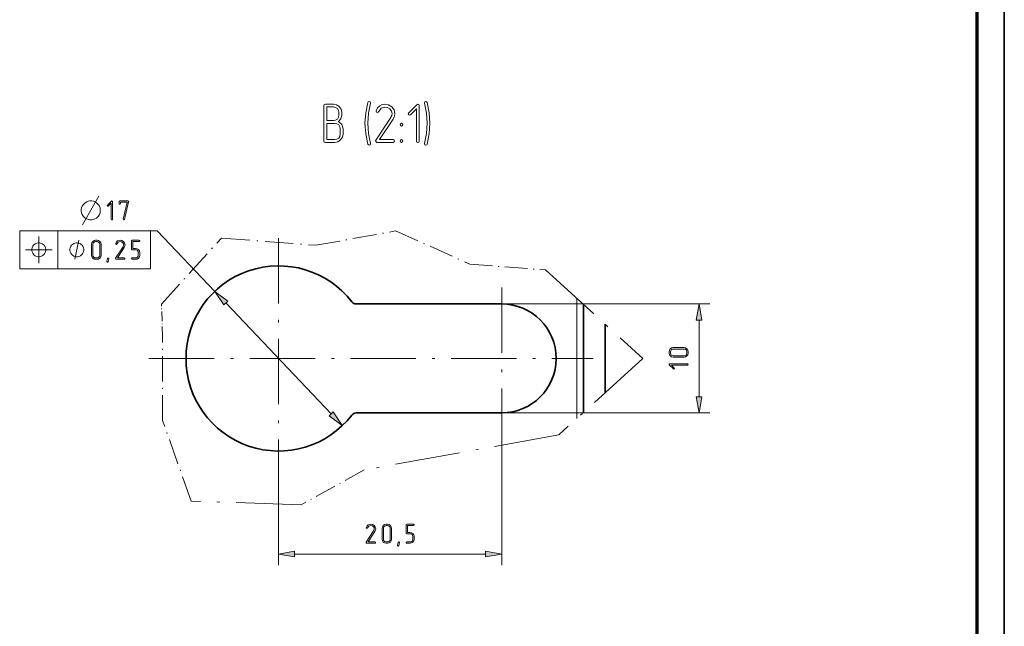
# Model space of a CAD drawing. Extents: x 0 to 594, y 0 to 420.
# Tile 32 of 33: x 413 to 594, y 181 to 292. Entities that reach past the tile are written whole.
import ezdxf

# ---------------------------------------------------------------- set-up
doc = ezdxf.new("R2010")
doc.units = 0
doc.linetypes.add('DASHDOT', pattern=[18.5, 12, -3, 0.5, -3])

msp = doc.modelspace()

# ---------------------------------------------------------------- linework, layer by layer
at = {"color": 7, "lineweight": 35}
for p, q in [((594, 0), (594, 420)), ((474.92, 240.22), (501.67, 240.22)), ((474.92, 220.22), (501.67, 220.22))]:
    msp.add_line(p, q, dxfattribs=at)
at = {"color": 7, "lineweight": 70}
msp.add_line((589, 5), (589, 415), dxfattribs=at)
at = {"color": 7, "lineweight": 13, "ltscale": 0.175}
for p, q in [((413.12, 253.67), (413.12, 246.67)), ((420.12, 253.67), (420.12, 246.67)), ((437.16, 253.67), (437.16, 246.67))]:
    msp.add_line(p, q, dxfattribs=at)
at = {"color": 7, "lineweight": 13}
for p, q in [((413.12, 253.67), (437.16, 253.67)), ((413.12, 246.67), (437.16, 246.67)), ((515.47, 219.2), (515.47, 241.23)), ((450.99, 240.4), (470.35, 220.04)), ((501.67, 240.22), (539.92, 240.22)), ((501.67, 220.22), (539.92, 220.22)), ((501.67, 217.22), (501.67, 192.29)), ((463.62, 194.29), (498.71, 194.29))]:
    msp.add_line(p, q, dxfattribs=at)
at = {"color": 7, "lineweight": 13, "ltscale": 0.34864}
msp.add_line((438.38, 253.65), (424.43, 253.65), dxfattribs=at)
at = {"color": 7, "lineweight": 13, "ltscale": 0.383537}
msp.add_line((438.38, 253.65), (448.95, 242.54), dxfattribs=at)
at = {"color": 7, "linetype": 'DASHDOT', "lineweight": 13, "ltscale": 0.372874}
msp.add_line((467.5, 250.99), (482.18, 253.63), dxfattribs=at)
at = {"color": 7, "linetype": 'DASHDOT', "lineweight": 13, "ltscale": 0.374051}
msp.add_line((482.18, 253.63), (495.84, 247.52), dxfattribs=at)
at = {"color": 7, "linetype": 'DASHDOT', "lineweight": 13, "ltscale": 0.409377}
msp.add_line((439.16, 240.2), (450.17, 252.32), dxfattribs=at)
at = {"color": 7, "linetype": 'DASHDOT', "lineweight": 13, "ltscale": 0.434495}
msp.add_line((450.17, 252.32), (467.5, 250.99), dxfattribs=at)
at = {"color": 7, "linetype": 'DASHDOT', "lineweight": 13}
for p, q in [((460.67, 252.32), (460.67, 208.12)), ((509.71, 246.46), (527.59, 230.22)), ((501.67, 243.22), (501.67, 217.22)), ((436.87, 230.22), (518.47, 230.22)), ((527.59, 230.22), (512.15, 216.18)), ((512.15, 216.18), (476.37, 209.75)), ((464.85, 203.35), (444.6, 204.04))]:
    msp.add_line(p, q, dxfattribs=at)
at = {"color": 7, "linetype": 'DASHDOT', "lineweight": 13, "ltscale": 0.347893}
msp.add_line((495.84, 247.52), (509.71, 246.46), dxfattribs=at)
at = {"color": 7, "linetype": 'DASHDOT', "lineweight": 13, "ltscale": 0.147673}
msp.add_line((439.37, 234.29), (439.16, 240.2), dxfattribs=at)
at = {"color": 7, "lineweight": 35, "ltscale": 0.496314}
msp.add_line((516.67, 240.14), (516.67, 220.29), dxfattribs=at)
at = {"color": 7, "lineweight": 13, "ltscale": 0.352279}
msp.add_line((537.92, 223.17), (537.92, 237.26), dxfattribs=at)
at = {"color": 7, "lineweight": 35, "ltscale": 0.314586}
msp.add_line((520.67, 236.51), (520.67, 223.92), dxfattribs=at)
at = {"color": 7, "linetype": 'DASHDOT', "lineweight": 13, "ltscale": 0.386773}
msp.add_line((439.37, 218.82), (439.37, 234.29), dxfattribs=at)
at = {"color": 7, "linetype": 'DASHDOT', "lineweight": 13, "ltscale": 0.39209}
msp.add_line((444.6, 204.04), (439.37, 218.82), dxfattribs=at)
at = {"color": 7, "lineweight": 13, "ltscale": 0.395711}
msp.add_line((460.67, 208.12), (460.67, 192.29), dxfattribs=at)
at = {"color": 7, "linetype": 'DASHDOT', "lineweight": 13, "ltscale": 0.329506}
msp.add_line((476.37, 209.75), (464.85, 203.35), dxfattribs=at)
at = {"color": 7, "lineweight": 13}
for points in [[(469.27, 269.89), (471.02, 269.89), (471.56, 270), (472.05, 270.34), (472.4, 270.82), (472.52, 271.38), (472.52, 272.39), (472.3, 273.18), (471.71, 273.72), (472.12, 274.24), (472.27, 274.88), (472.27, 275.39), (472.15, 275.97), (471.83, 276.45), (471.33, 276.78), (470.77, 276.89), (469.27, 276.89), (469.08, 276.82), (469.02, 276.63), (469.02, 270.14), (469.08, 269.95)], [(477.55, 269.71), (477.18, 271.53), (477.06, 273.39), (477.18, 275.23), (477.55, 277.07), (477.56, 277.14), (477.48, 277.32), (477.3, 277.38), (477.16, 277.34), (477.08, 277.2), (476.68, 275.3), (476.55, 273.39), (476.69, 271.46), (477.08, 269.57), (477.17, 269.43), (477.3, 269.39), (477.48, 269.46), (477.56, 269.63)], [(481.74, 269.89), (481.94, 269.97), (482, 270.14), (481.93, 270.32), (481.74, 270.39), (479.22, 270.39), (481.71, 274.16), (481.97, 274.68), (482.05, 275.17), (481.9, 275.84), (481.46, 276.4), (480.84, 276.77), (480.18, 276.89), (479.68, 276.82), (479.27, 276.61), (478.88, 276.24), (478.61, 275.7), (478.59, 275.61), (478.67, 275.44), (478.86, 275.37), (478.99, 275.42), (479.07, 275.53), (479.53, 276.18), (480.2, 276.38), (480.7, 276.29), (481.12, 276.03), (481.42, 275.63), (481.53, 275.17), (481.47, 274.8), (481.39, 274.63), (481.29, 274.43), (478.55, 270.28), (478.51, 270.16), (478.58, 269.97), (478.75, 269.89)], [(486.49, 270.14), (486.49, 276.63), (486.42, 276.82), (486.23, 276.88), (486.07, 276.81), (484.58, 275.31), (484.49, 275.14), (484.58, 274.97), (484.75, 274.88), (484.92, 274.97), (485.99, 276.04), (485.99, 270.14), (486.07, 269.95), (486.24, 269.89), (486.42, 269.95)], [(487.97, 269.57), (488.35, 271.47), (488.49, 273.39), (488.35, 275.3), (487.97, 277.2), (487.87, 277.34), (487.74, 277.38), (487.55, 277.31), (487.48, 277.15), (487.49, 277.07), (487.86, 275.24), (487.98, 273.39), (487.86, 271.54), (487.49, 269.71), (487.48, 269.63), (487.55, 269.46), (487.74, 269.39), (487.89, 269.44)], [(469.52, 273.88), (469.52, 276.39), (470.77, 276.39), (471.15, 276.31), (471.48, 276.09), (471.69, 275.77), (471.76, 275.39), (471.76, 274.88), (471.69, 274.5), (471.48, 274.18), (471.14, 273.95), (470.77, 273.88)], [(469.52, 270.39), (469.52, 273.38), (471.02, 273.38), (471.4, 273.31), (471.72, 273.09), (471.95, 272.77), (472.02, 272.39), (472.02, 271.38), (471.95, 270.99), (471.72, 270.68), (471.4, 270.45), (471.02, 270.39)], [(483.25, 273.39), (483.06, 273.31), (483, 273.13), (483.06, 272.96), (483.25, 272.89), (483.44, 272.97), (483.5, 273.13), (483.43, 273.31)], [(483.25, 270.39), (483.06, 270.31), (483, 270.14), (483.06, 269.96), (483.25, 269.89), (483.44, 269.97), (483.5, 270.14), (483.43, 270.32)], [(426.36, 259.15), (426.01, 259.15), (425.72, 259.09), (425.43, 258.98), (425.13, 258.8), (424.78, 258.45), (424.61, 258.16), (424.49, 257.87), (424.43, 257.58), (424.43, 257.23), (424.49, 256.94), (424.61, 256.64), (424.78, 256.35), (425.13, 256), (425.43, 255.83), (425.72, 255.71), (426.01, 255.65), (426.36, 255.65), (426.65, 255.71), (426.94, 255.83), (427.23, 256), (427.58, 256.35), (427.76, 256.64), (427.88, 256.94), (427.93, 257.23), (427.93, 257.58), (427.88, 257.87), (427.76, 258.16), (427.58, 258.45), (427.23, 258.8), (426.94, 258.98), (426.65, 259.09)], [(430.18, 255.78), (430.18, 259.03), (430.15, 259.12), (430.05, 259.15), (429.97, 259.11), (429.23, 258.36), (429.18, 258.28), (429.23, 258.19), (429.31, 258.15), (429.4, 258.19), (429.93, 258.73), (429.93, 255.78), (429.97, 255.68), (430.06, 255.65), (430.15, 255.68)], [(433.13, 259), (433.14, 259.04), (433.1, 259.12), (433.01, 259.15), (431.51, 259.15), (431.41, 259.12), (431.38, 259.03), (431.38, 258.65), (431.42, 258.56), (431.51, 258.53), (431.6, 258.56), (431.63, 258.65), (431.63, 258.9), (432.85, 258.9), (432.14, 255.81), (432.13, 255.77), (432.17, 255.68), (432.26, 255.65), (432.34, 255.68), (432.38, 255.75)], [(417.9, 250.17), (417.9, 250.29), (417.84, 250.52), (417.78, 250.7), (417.73, 250.81), (417.61, 250.99), (417.43, 251.16), (417.26, 251.28), (417.14, 251.34), (416.97, 251.4), (416.73, 251.46), (416.62, 251.46), (416.5, 251.46), (416.27, 251.4), (416.09, 251.34), (415.98, 251.28), (415.8, 251.16), (415.63, 250.99), (415.51, 250.81), (415.45, 250.7), (415.39, 250.52), (415.33, 250.29), (415.33, 250.17), (415.33, 250.06), (415.39, 249.82), (415.45, 249.65), (415.51, 249.53), (415.63, 249.36), (415.8, 249.18), (415.98, 249.06), (416.09, 249.01), (416.27, 248.95), (416.5, 248.89), (416.62, 248.89), (416.73, 248.89), (416.97, 248.95), (417.14, 249.01), (417.26, 249.06), (417.43, 249.18), (417.61, 249.36), (417.73, 249.53), (417.78, 249.65), (417.84, 249.82), (417.9, 250.06)], [(424.9, 250.17), (424.9, 250.29), (424.84, 250.52), (424.78, 250.7), (424.73, 250.81), (424.61, 250.99), (424.43, 251.16), (424.26, 251.28), (424.14, 251.34), (423.97, 251.4), (423.73, 251.46), (423.62, 251.46), (423.5, 251.46), (423.27, 251.4), (423.09, 251.34), (422.98, 251.28), (422.8, 251.16), (422.63, 250.99), (422.51, 250.81), (422.45, 250.7), (422.39, 250.52), (422.33, 250.29), (422.33, 250.17), (422.33, 250.06), (422.39, 249.82), (422.45, 249.65), (422.51, 249.53), (422.63, 249.36), (422.8, 249.18), (422.98, 249.06), (423.09, 249.01), (423.27, 248.95), (423.5, 248.89), (423.62, 248.89), (423.73, 248.89), (423.97, 248.95), (424.14, 249.01), (424.26, 249.06), (424.43, 249.18), (424.61, 249.36), (424.73, 249.53), (424.78, 249.65), (424.84, 249.82), (424.9, 250.06)], [(428.07, 249.17), (428.07, 251.17), (428.01, 251.46), (427.85, 251.7), (427.6, 251.87), (427.32, 251.92), (427.06, 251.92), (426.77, 251.86), (426.53, 251.7), (426.37, 251.45), (426.32, 251.17), (426.32, 249.17), (426.37, 248.88), (426.54, 248.64), (426.78, 248.47), (427.06, 248.42), (427.32, 248.42), (427.6, 248.47), (427.85, 248.64), (428.01, 248.88)], [(427.82, 249.17), (427.78, 248.97), (427.67, 248.82), (427.5, 248.7), (427.32, 248.67), (427.06, 248.67), (426.88, 248.7), (426.72, 248.82), (426.6, 248.98), (426.57, 249.17), (426.57, 251.17), (426.6, 251.36), (426.71, 251.52), (426.87, 251.63), (427.06, 251.67), (427.32, 251.67), (427.5, 251.63), (427.67, 251.52), (427.78, 251.36), (427.82, 251.17)], [(432.33, 248.42), (432.43, 248.46), (432.46, 248.55), (432.42, 248.64), (432.33, 248.67), (431.07, 248.67), (432.31, 250.56), (432.44, 250.82), (432.48, 251.06), (432.4, 251.4), (432.18, 251.68), (431.88, 251.86), (431.55, 251.92), (431.3, 251.89), (431.09, 251.79), (430.9, 251.6), (430.76, 251.33), (430.75, 251.28), (430.79, 251.2), (430.89, 251.16), (430.95, 251.19), (430.99, 251.24), (431.22, 251.57), (431.56, 251.67), (431.81, 251.62), (432.02, 251.49), (432.17, 251.29), (432.22, 251.06), (432.19, 250.88), (432.15, 250.79), (432.1, 250.7), (430.73, 248.62), (430.71, 248.56), (430.75, 248.46), (430.83, 248.42)], [(435.16, 249.17), (435.16, 249.67), (435.1, 249.96), (434.94, 250.2), (434.69, 250.36), (434.41, 250.42), (433.91, 250.42), (433.91, 251.67), (435.03, 251.67), (435.13, 251.71), (435.16, 251.8), (435.12, 251.88), (435.03, 251.92), (433.78, 251.92), (433.69, 251.89), (433.66, 251.8), (433.66, 250.3), (433.69, 250.2), (433.78, 250.17), (434.41, 250.17), (434.6, 250.13), (434.76, 250.02), (434.87, 249.86), (434.91, 249.67), (434.91, 249.17), (434.87, 248.98), (434.76, 248.82), (434.6, 248.7), (434.41, 248.67), (433.78, 248.67), (433.69, 248.63), (433.66, 248.55), (433.69, 248.46), (433.78, 248.42), (434.41, 248.42), (434.69, 248.47), (434.94, 248.64), (435.1, 248.88)], [(429.51, 248.49), (429.38, 248), (429.34, 247.92), (429.26, 247.9), (429.17, 247.94), (429.13, 248.02), (429.14, 248.05), (429.26, 248.55), (429.31, 248.62), (429.38, 248.65), (429.47, 248.61), (429.51, 248.53)], [(451.37, 240.75), (448.95, 242.54), (450.61, 240.04)], [(538.44, 237.26), (537.92, 240.22), (537.4, 237.26)], [(535.17, 232.2), (533.17, 232.2), (532.89, 232.14), (532.64, 231.98), (532.48, 231.73), (532.42, 231.44), (532.42, 231.19), (532.48, 230.9), (532.65, 230.66), (532.89, 230.5), (533.17, 230.45), (535.17, 230.45), (535.46, 230.5), (535.7, 230.67), (535.87, 230.91), (535.92, 231.19), (535.92, 231.44), (535.87, 231.73), (535.7, 231.98), (535.46, 232.14)], [(535.17, 231.95), (535.37, 231.91), (535.53, 231.8), (535.64, 231.63), (535.67, 231.44), (535.67, 231.19), (535.64, 231), (535.53, 230.84), (535.37, 230.73), (535.17, 230.7), (533.17, 230.7), (532.98, 230.73), (532.82, 230.84), (532.71, 231), (532.67, 231.19), (532.67, 231.44), (532.71, 231.63), (532.82, 231.8), (532.98, 231.91), (533.17, 231.95)], [(535.8, 229.24), (532.55, 229.24), (532.46, 229.21), (532.42, 229.12), (532.46, 229.03), (533.21, 228.29), (533.29, 228.25), (533.38, 228.29), (533.42, 228.37), (533.38, 228.46), (532.84, 228.99), (535.8, 228.99), (535.89, 229.03), (535.92, 229.12), (535.89, 229.21)], [(537.4, 223.17), (537.92, 220.22), (538.44, 223.17)], [(469.97, 219.68), (472.38, 217.9), (470.73, 220.4)], [(478.37, 196.29), (478.46, 196.33), (478.49, 196.41), (478.46, 196.51), (478.37, 196.54), (477.11, 196.54), (478.35, 198.42), (478.48, 198.68), (478.52, 198.93), (478.44, 199.26), (478.22, 199.54), (477.92, 199.73), (477.58, 199.79), (477.34, 199.75), (477.13, 199.65), (476.93, 199.46), (476.8, 199.2), (476.79, 199.15), (476.83, 199.06), (476.92, 199.03), (476.99, 199.05), (477.03, 199.11), (477.26, 199.44), (477.59, 199.53), (477.84, 199.49), (478.05, 199.36), (478.21, 199.16), (478.26, 198.93), (478.23, 198.75), (478.19, 198.66), (478.14, 198.56), (476.77, 196.48), (476.75, 196.42), (476.78, 196.33), (476.87, 196.29)], [(481.45, 197.04), (481.45, 199.04), (481.39, 199.32), (481.23, 199.57), (480.98, 199.73), (480.69, 199.79), (480.44, 199.79), (480.15, 199.73), (479.91, 199.56), (479.75, 199.32), (479.7, 199.04), (479.7, 197.04), (479.75, 196.75), (479.92, 196.51), (480.16, 196.34), (480.44, 196.29), (480.69, 196.29), (480.98, 196.34), (481.23, 196.51), (481.39, 196.75)], [(481.19, 197.04), (481.16, 196.84), (481.05, 196.68), (480.88, 196.57), (480.69, 196.54), (480.44, 196.54), (480.25, 196.57), (480.09, 196.68), (479.98, 196.84), (479.95, 197.04), (479.95, 199.04), (479.98, 199.23), (480.09, 199.39), (480.25, 199.5), (480.44, 199.54), (480.69, 199.54), (480.88, 199.5), (481.05, 199.39), (481.16, 199.23), (481.19, 199.04)], [(485.59, 197.04), (485.59, 197.54), (485.53, 197.83), (485.37, 198.07), (485.12, 198.23), (484.84, 198.29), (484.34, 198.29), (484.34, 199.54), (485.46, 199.54), (485.56, 199.58), (485.59, 199.66), (485.55, 199.75), (485.46, 199.79), (484.21, 199.79), (484.12, 199.75), (484.09, 199.66), (484.09, 198.16), (484.12, 198.07), (484.21, 198.03), (484.84, 198.03), (485.03, 198), (485.19, 197.89), (485.3, 197.73), (485.34, 197.54), (485.34, 197.04), (485.3, 196.84), (485.19, 196.68), (485.03, 196.57), (484.84, 196.54), (484.21, 196.54), (484.12, 196.5), (484.09, 196.41), (484.12, 196.33), (484.21, 196.29), (484.84, 196.29), (485.12, 196.34), (485.37, 196.51), (485.53, 196.75)], [(482.89, 196.36), (482.76, 195.87), (482.71, 195.79), (482.64, 195.76), (482.55, 195.8), (482.51, 195.89), (482.51, 195.92), (482.64, 196.42), (482.69, 196.49), (482.76, 196.52), (482.85, 196.48), (482.89, 196.4)], [(463.62, 194.81), (460.67, 194.29), (463.62, 193.77)], [(498.71, 193.77), (501.67, 194.29), (498.71, 194.81)]]:
    msp.add_lwpolyline(points, close=True, dxfattribs=at)
for points in [[(424.67, 254.78), (426.65, 258.28), (427.64, 260.03)], [(416.62, 247.72), (416.62, 250.17), (416.62, 252.62)], [(423.27, 248.42), (423.97, 251.92)], [(414.17, 250.17), (416.62, 250.17), (419.07, 250.17)]]:
    msp.add_lwpolyline(points, dxfattribs=at)
at = {"color": 7, "lineweight": 35}
for centre, radius, start, end in [((460.67, 230.22), 17, 37.6699, 322.3301), ((474.92, 241.22), 1, 217.6699, 270), ((501.67, 230.22), 10, 270, 90), ((474.92, 219.22), 1, 90, 142.3301)]:
    msp.add_arc(centre, radius, start, end, dxfattribs=at)
at = {"color": 7, "lineweight": 13}
for points in [[(451.37, 240.75), (448.95, 242.54), (451.37, 240.75), (450.61, 240.04)], [(538.44, 237.26), (537.92, 240.22), (538.44, 237.26), (537.4, 237.26)], [(537.4, 223.17), (537.92, 220.22), (537.4, 223.17), (538.44, 223.17)], [(469.97, 219.68), (472.38, 217.9), (469.97, 219.68), (470.73, 220.4)], [(463.62, 194.81), (460.67, 194.29), (463.62, 194.81), (463.62, 193.77)], [(498.71, 193.77), (501.67, 194.29), (498.71, 193.77), (498.71, 194.81)]]:
    msp.add_solid(points, dxfattribs=at)

doc.saveas('drawing.dxf')
